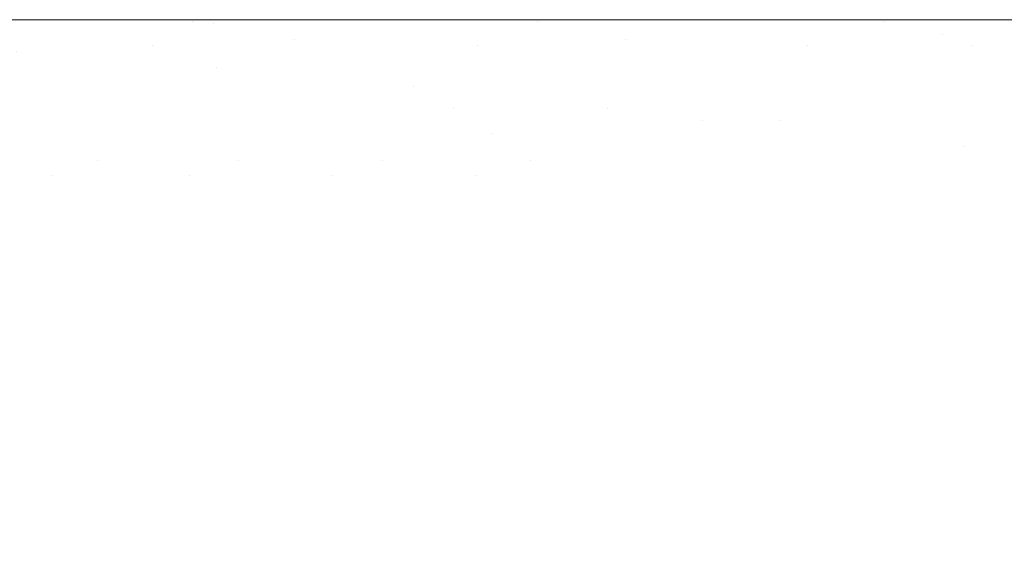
# Model space of a CAD drawing. Header units: centimetres. Extents: x -17.1 to 18.2, y 4.2 to 6.
# Tile 174 of 256: x -5.2489 to -5.2188, y 5.9843 to 6.0002. Entities that reach past the tile are written whole.
import ezdxf

# ---------------------------------------------------------------- set-up
doc = ezdxf.new("R2010")
doc.units = ezdxf.units.CM
doc.header["$LTSCALE"] = 2.54
doc.layers.add('Lucido design-1', color=7, linetype='Continuous')

# ---------------------------------------------------------------- blocks, each defined once
blk = doc.blocks.new('Gruppo-3-1')
at = {"color": 7, "linetype": 'Continuous', "lineweight": 9}
for points, invisible_edges in [([(18.147234, 6.000144, -2276.319046), (18.147234, 6.000212, -2276.32217), (-17.020308, 6.000212, -2276.32217), (-17.020308, 6.000144, -2276.319046)], 8), ([(-17.020308, 6.000212, -2276.32217), (6.292262, 6.000212, -2276.52217), (-5.165337, 6.000212, -2276.52217)], 9), ([(-5.165337, 6.000212, -2276.52217), (-5.16604, 6.000212, -2276.522173), (-17.020308, 6.000212, -2276.32217)], 10), ([(-5.16604, 6.000212, -2276.522173), (-5.16949, 6.000212, -2276.522268), (-17.020308, 6.000212, -2276.32217)], 10), ([(6.292262, 6.000212, -2276.52217), (-17.020308, 6.000212, -2276.32217), (18.147234, 6.000212, -2276.32217)], 9), ([(-17.020308, 6.000212, -2276.32217), (-5.173109, 6.000212, -2276.522515), (-5.173872, 6.000212, -2276.522598)], 9), ([(-5.16949, 6.000212, -2276.522268), (-5.173109, 6.000212, -2276.522515), (-17.020308, 6.000212, -2276.32217)], 10), ([(-5.173872, 6.000212, -2276.522598), (-5.176745, 6.000212, -2276.522913), (-17.020308, 6.000212, -2276.32217)], 10), ([(-5.176745, 6.000212, -2276.522913), (-5.180403, 6.000212, -2276.523468), (-17.020308, 6.000212, -2276.32217)], 10), ([(-5.180403, 6.000212, -2276.523468), (-5.184086, 6.000212, -2276.524184), (-17.020308, 6.000212, -2276.32217)], 10), ([(-5.184086, 6.000212, -2276.524184), (-5.1878, 6.000212, -2276.525067), (-17.020308, 6.000212, -2276.32217)], 10), ([(-5.1878, 6.000212, -2276.525067), (-5.191547, 6.000212, -2276.526125), (-17.020308, 6.000212, -2276.32217)], 10), ([(-5.191547, 6.000212, -2276.526125), (-5.195333, 6.000212, -2276.527366), (-17.020308, 6.000212, -2276.32217)], 10), ([(-5.195333, 6.000212, -2276.527366), (-5.19916, 6.000212, -2276.5288), (-17.020308, 6.000212, -2276.32217)], 10), ([(-5.19916, 6.000212, -2276.5288), (-5.203033, 6.000212, -2276.53044), (-17.020308, 6.000212, -2276.32217)], 10), ([(-5.203033, 6.000212, -2276.53044), (-5.206954, 6.000212, -2276.532298), (-17.020308, 6.000212, -2276.32217)], 10), ([(-5.206954, 6.000212, -2276.532298), (-5.210927, 6.000212, -2276.53439), (-17.020308, 6.000212, -2276.32217)], 10), ([(-5.210927, 6.000212, -2276.53439), (-5.214954, 6.000212, -2276.536732), (-17.020308, 6.000212, -2276.32217)], 10), ([(-5.214954, 6.000212, -2276.536732), (-5.219036, 6.000212, -2276.539343), (-17.020308, 6.000212, -2276.32217)], 10), ([(-5.219036, 6.000212, -2276.539343), (-5.223174, 6.000212, -2276.542244), (-17.020308, 6.000212, -2276.32217)], 10), ([(-5.223174, 6.000212, -2276.542244), (-5.227368, 6.000212, -2276.545457), (-17.020308, 6.000212, -2276.32217)], 10), ([(-5.227368, 6.000212, -2276.545457), (-5.231614, 6.000212, -2276.549008), (-17.020308, 6.000212, -2276.32217)], 10), ([(-5.231614, 6.000212, -2276.549008), (-5.235911, 6.000212, -2276.552922), (-17.020308, 6.000212, -2276.32217)], 10), ([(-5.235911, 6.000212, -2276.552922), (-5.240251, 6.000212, -2276.55723), (-17.020308, 6.000212, -2276.32217)], 10), ([(-5.240251, 6.000212, -2276.55723), (-5.244627, 6.000212, -2276.561961), (-17.020308, 6.000212, -2276.32217)], 10), ([(-5.244627, 6.000212, -2276.561961), (-5.244807, 6.000212, -2276.562174), (-5.249026, 6.000212, -2276.567147), (-17.020308, 6.000212, -2276.32217)], 12), ([(-5.262055, 6.000212, -2276.58552), (-5.25783, 6.000212, -2276.579006), (-5.24357, 6.000163, -2276.564669), (-5.264354, 6.0002, -2276.59169)], 14), ([(-5.24357, 6.000163, -2276.564669), (-5.263575, 6.000163, -2276.592717), (-5.264354, 6.0002, -2276.59169)], 11), ([(-5.24357, 6.000163, -2276.564669), (-5.25783, 6.000212, -2276.579006), (-5.253434, 6.000212, -2276.572819), (-5.249026, 6.000212, -2276.567147)], 9), ([(-5.249026, 6.000212, -2276.567147), (-5.244807, 6.000212, -2276.562174), (-5.24357, 6.000163, -2276.564669)], 10), ([(-5.24357, 6.000163, -2276.564669), (-5.244807, 6.000212, -2276.562174), (-5.244627, 6.000212, -2276.561961)], 9), ([(-5.244627, 6.000212, -2276.561961), (-5.240251, 6.000212, -2276.55723), (-5.233046, 6.000163, -2276.55392), (-5.24357, 6.000163, -2276.564669)], 14), ([(-5.240251, 6.000212, -2276.55723), (-5.235911, 6.000212, -2276.552922), (-5.233046, 6.000163, -2276.55392)], 10), ([(-5.233046, 6.000163, -2276.55392), (-5.235911, 6.000212, -2276.552922), (-5.231614, 6.000212, -2276.549008)], 9), ([(-5.231614, 6.000212, -2276.549008), (-5.227368, 6.000212, -2276.545457), (-5.222473, 6.000163, -2276.545203), (-5.233046, 6.000163, -2276.55392)], 14), ([(-5.227368, 6.000212, -2276.545457), (-5.223174, 6.000212, -2276.542244), (-5.222473, 6.000163, -2276.545203)], 10), ([(-5.222473, 6.000163, -2276.545203), (-5.223174, 6.000212, -2276.542244), (-5.219036, 6.000212, -2276.539343)], 9), ([(-5.219036, 6.000212, -2276.539343), (-5.214954, 6.000212, -2276.536732), (-5.212028, 6.000163, -2276.53835), (-5.222473, 6.000163, -2276.545203)], 14), ([(-17.020308, 6.000144, -2276.319046), (-17.020308, 6.000117, -2276.317808), (18.147234, 6.000117, -2276.317808), (18.147234, 6.000144, -2276.319046)], 10), ([(18.147234, 6.000117, -2276.317808), (-17.020308, 6.000117, -2276.317808), (-17.020308, 5.999831, -2276.313454), (18.147234, 5.999831, -2276.313454)], 5), ([(-5.262796, 6.000102, -2276.593744), (-5.263575, 6.000163, -2276.592717), (-5.24357, 6.000163, -2276.564669), (-5.24295, 6.000102, -2276.565918)], 15), ([(-5.262796, 6.000102, -2276.593744), (-5.24295, 6.000102, -2276.565918), (-5.252428, 6.000017, -2276.57987)], 11), ([(-5.24295, 6.000102, -2276.565918), (-5.24233, 6.000017, -2276.567165), (-5.252428, 6.000017, -2276.57987)], 11), ([(-5.251728, 5.999907, -2276.581014), (-5.252428, 6.000017, -2276.57987), (-5.24233, 6.000017, -2276.567165), (-5.241094, 5.999774, -2276.569654)], 15), ([(-5.241094, 5.999774, -2276.569654), (-5.25103, 5.999774, -2276.582155), (-5.251728, 5.999907, -2276.581014)], 11), ([(-5.24295, 6.000102, -2276.565918), (-5.24357, 6.000163, -2276.564669), (-5.233046, 6.000163, -2276.55392), (-5.231973, 6.000017, -2276.556586)], 15), ([(-5.231973, 6.000017, -2276.556586), (-5.24233, 6.000017, -2276.567165), (-5.24295, 6.000102, -2276.565918)], 11), ([(-5.241094, 5.999774, -2276.569654), (-5.24233, 6.000017, -2276.567165), (-5.231973, 6.000017, -2276.556586), (-5.230903, 5.999774, -2276.559244)], 15), ([(-5.222473, 6.000163, -2276.545203), (-5.221568, 6.000017, -2276.548007), (-5.231973, 6.000017, -2276.556586), (-5.233046, 6.000163, -2276.55392)], 15), ([(-5.230903, 5.999774, -2276.559244), (-5.231973, 6.000017, -2276.556586), (-5.221568, 6.000017, -2276.548007), (-5.220665, 5.999774, -2276.550803)], 15), ([(-5.212028, 6.000163, -2276.53835), (-5.211288, 6.000017, -2276.541262), (-5.221568, 6.000017, -2276.548007), (-5.222473, 6.000163, -2276.545203)], 15), ([(-5.220665, 5.999774, -2276.550803), (-5.221568, 6.000017, -2276.548007), (-5.211288, 6.000017, -2276.541262), (-5.21055, 5.999774, -2276.544167)], 15), ([(18.147234, 5.999831, -2276.313454), (-17.020308, 5.999831, -2276.313454), (-17.020308, 5.999356, -2276.309117), (18.147234, 5.999356, -2276.309117)], 5), ([(-5.250333, 5.999616, -2276.583294), (-5.25103, 5.999774, -2276.582155), (-5.241094, 5.999774, -2276.569654), (-5.240478, 5.999616, -2276.570894)], 15), ([(-5.244796, 5.999434, -2276.578017), (-5.250333, 5.999616, -2276.583294), (-5.240478, 5.999616, -2276.570894)], 11), ([(-5.244796, 5.999434, -2276.578017), (-5.249637, 5.999434, -2276.584429), (-5.250333, 5.999616, -2276.583294)], 11), ([(-5.240478, 5.999616, -2276.570894), (-5.239863, 5.999434, -2276.572131), (-5.244796, 5.999434, -2276.578017)], 11), ([(-5.240478, 5.999616, -2276.570894), (-5.241094, 5.999774, -2276.569654), (-5.230903, 5.999774, -2276.559244), (-5.23037, 5.999616, -2276.560569)], 15), ([(-5.234869, 5.999434, -2276.56676), (-5.240478, 5.999616, -2276.570894), (-5.23037, 5.999616, -2276.560569)], 11), ([(-5.234869, 5.999434, -2276.56676), (-5.239863, 5.999434, -2276.572131), (-5.240478, 5.999616, -2276.570894)], 11), ([(-5.23037, 5.999616, -2276.560569), (-5.229838, 5.999434, -2276.561891), (-5.234869, 5.999434, -2276.56676)], 11), ([(-5.224797, 5.999434, -2276.557506), (-5.230903, 5.999774, -2276.559244), (-5.220665, 5.999774, -2276.550803)], 11), ([(-5.23037, 5.999616, -2276.560569), (-5.230903, 5.999774, -2276.559244), (-5.224797, 5.999434, -2276.557506)], 11), ([(-5.224797, 5.999434, -2276.557506), (-5.229838, 5.999434, -2276.561891), (-5.23037, 5.999616, -2276.560569)], 11), ([(-5.220665, 5.999774, -2276.550803), (-5.219766, 5.999434, -2276.553587), (-5.224797, 5.999434, -2276.557506)], 11), ([(-5.21055, 5.999774, -2276.544167), (-5.209816, 5.999434, -2276.547058), (-5.219766, 5.999434, -2276.553587), (-5.220665, 5.999774, -2276.550803)], 15), ([(18.147234, 5.999356, -2276.309117), (-17.020308, 5.999356, -2276.309117), (-17.020308, 5.998693, -2276.304805), (18.147234, 5.998693, -2276.304805)], 5), ([(-5.248944, 5.999228, -2276.585562), (-5.249637, 5.999434, -2276.584429), (-5.244796, 5.999434, -2276.578017), (-5.243492, 5.998999, -2276.580384)], 15), ([(-5.244796, 5.999434, -2276.578017), (-5.239863, 5.999434, -2276.572131), (-5.23864, 5.998999, -2276.574594), (-5.243492, 5.998999, -2276.580384)], 15), ([(-5.233727, 5.998999, -2276.569312), (-5.23864, 5.998999, -2276.574594), (-5.239863, 5.999434, -2276.572131), (-5.234869, 5.999434, -2276.56676)], 15), ([(-5.234869, 5.999434, -2276.56676), (-5.229838, 5.999434, -2276.561891), (-5.228779, 5.998999, -2276.564522), (-5.233727, 5.998999, -2276.569312)], 15), ([(-5.223821, 5.998999, -2276.560209), (-5.228779, 5.998999, -2276.564522), (-5.229838, 5.999434, -2276.561891), (-5.224797, 5.999434, -2276.557506)], 15), ([(-5.224797, 5.999434, -2276.557506), (-5.219766, 5.999434, -2276.553587), (-5.218873, 5.998999, -2276.556354), (-5.223821, 5.998999, -2276.560209)], 15), ([(-5.213955, 5.998999, -2276.552936), (-5.219766, 5.999434, -2276.553587), (-5.209816, 5.999434, -2276.547058)], 11), ([(-5.213955, 5.998999, -2276.552936), (-5.218873, 5.998999, -2276.556354), (-5.219766, 5.999434, -2276.553587)], 11), ([(-5.248944, 5.999228, -2276.585562), (-5.248254, 5.998999, -2276.586691), (-5.252895, 5.998999, -2276.59352), (-5.253625, 5.999228, -2276.592449)], 15), ([(-5.252168, 5.998746, -2276.594588), (-5.252895, 5.998999, -2276.59352), (-5.248254, 5.998999, -2276.586691), (-5.247565, 5.998746, -2276.587815)], 15), ([(-5.243492, 5.998999, -2276.580384), (-5.248254, 5.998999, -2276.586691), (-5.248944, 5.999228, -2276.585562)], 11), ([(-5.247565, 5.998746, -2276.587815), (-5.248254, 5.998999, -2276.586691), (-5.243492, 5.998999, -2276.580384), (-5.242843, 5.998746, -2276.581561)], 15), ([(-5.242843, 5.998746, -2276.581561), (-5.243492, 5.998999, -2276.580384), (-5.23864, 5.998999, -2276.574594), (-5.237425, 5.99847, -2276.577039)], 15), ([(-5.232594, 5.99847, -2276.571844), (-5.237425, 5.99847, -2276.577039), (-5.23864, 5.998999, -2276.574594), (-5.233727, 5.998999, -2276.569312)], 15), ([(-5.233727, 5.998999, -2276.569312), (-5.228779, 5.998999, -2276.564522), (-5.227728, 5.99847, -2276.567134), (-5.232594, 5.99847, -2276.571844)], 15), ([(-5.222852, 5.99847, -2276.562893), (-5.227728, 5.99847, -2276.567134), (-5.228779, 5.998999, -2276.564522), (-5.223821, 5.998999, -2276.560209)], 15), ([(-5.223821, 5.998999, -2276.560209), (-5.218873, 5.998999, -2276.556354), (-5.217986, 5.99847, -2276.559102), (-5.222852, 5.99847, -2276.562893)], 15), ([(-5.21315, 5.99847, -2276.55574), (-5.217986, 5.99847, -2276.559102), (-5.218873, 5.998999, -2276.556354), (-5.213955, 5.998999, -2276.552936)], 15), ([(18.147234, 5.998693, -2276.304805), (-17.020308, 5.998693, -2276.304805), (-17.020308, 5.997842, -2276.300526), (18.147234, 5.997842, -2276.300526)], 5), ([(-5.247565, 5.998746, -2276.587815), (-5.24688, 5.99847, -2276.588935), (-5.251444, 5.99847, -2276.595652), (-5.252168, 5.998746, -2276.594588)], 15), ([(-5.242843, 5.998746, -2276.581561), (-5.242197, 5.99847, -2276.582733), (-5.24688, 5.99847, -2276.588935), (-5.247565, 5.998746, -2276.587815)], 15), ([(-5.237425, 5.99847, -2276.577039), (-5.242197, 5.99847, -2276.582733), (-5.242843, 5.998746, -2276.581561)], 11), ([(-5.250724, 5.99817, -2276.596711), (-5.251444, 5.99847, -2276.595652), (-5.24688, 5.99847, -2276.588935), (-5.246197, 5.99817, -2276.59005)], 15), ([(-5.246197, 5.99817, -2276.59005), (-5.24688, 5.99847, -2276.588935), (-5.242197, 5.99847, -2276.582733), (-5.241553, 5.99817, -2276.5839)], 15), ([(-5.241553, 5.99817, -2276.5839), (-5.242197, 5.99847, -2276.582733), (-5.237425, 5.99847, -2276.577039), (-5.236822, 5.99817, -2276.578254)], 15), ([(-5.236822, 5.99817, -2276.578254), (-5.237425, 5.99847, -2276.577039), (-5.232594, 5.99847, -2276.571844), (-5.231471, 5.997848, -2276.574355)], 15), ([(-5.232594, 5.99847, -2276.571844), (-5.227728, 5.99847, -2276.567134), (-5.226686, 5.997848, -2276.569723), (-5.231471, 5.997848, -2276.574355)], 15), ([(-5.221891, 5.997848, -2276.565553), (-5.226686, 5.997848, -2276.569723), (-5.227728, 5.99847, -2276.567134), (-5.222852, 5.99847, -2276.562893)], 15), ([(-5.222852, 5.99847, -2276.562893), (-5.217986, 5.99847, -2276.559102), (-5.217107, 5.997848, -2276.561825), (-5.221891, 5.997848, -2276.565553)], 15), ([(-5.246197, 5.99817, -2276.59005), (-5.245518, 5.997848, -2276.59116), (-5.250006, 5.997848, -2276.597765), (-5.250724, 5.99817, -2276.596711)], 15), ([(-5.241553, 5.99817, -2276.5839), (-5.240913, 5.997848, -2276.585062), (-5.245518, 5.997848, -2276.59116), (-5.246197, 5.99817, -2276.59005)], 15), ([(-5.236822, 5.99817, -2276.578254), (-5.236222, 5.997848, -2276.579463), (-5.240913, 5.997848, -2276.585062), (-5.241553, 5.99817, -2276.5839)], 15), ([(-5.231471, 5.997848, -2276.574355), (-5.236222, 5.997848, -2276.579463), (-5.236822, 5.99817, -2276.578254)], 11), ([(18.147234, 5.997842, -2276.300526), (-17.020308, 5.997842, -2276.300526), (-17.020308, 5.996805, -2276.296288), (18.147234, 5.996805, -2276.296288)], 5), ([(-5.249293, 5.997503, -2276.598814), (-5.250006, 5.997848, -2276.597765), (-5.245518, 5.997848, -2276.59116), (-5.244842, 5.997503, -2276.592265)], 15), ([(-5.244842, 5.997503, -2276.592265), (-5.245518, 5.997848, -2276.59116), (-5.240913, 5.997848, -2276.585062), (-5.240276, 5.997503, -2276.586217)], 15), ([(-5.240276, 5.997503, -2276.586217), (-5.240913, 5.997848, -2276.585062), (-5.236222, 5.997848, -2276.579463), (-5.235624, 5.997503, -2276.580666)], 15), ([(-5.235624, 5.997503, -2276.580666), (-5.236222, 5.997848, -2276.579463), (-5.231471, 5.997848, -2276.574355), (-5.230913, 5.997503, -2276.575601)], 15), ([(-5.231471, 5.997848, -2276.574355), (-5.226686, 5.997848, -2276.569723), (-5.225655, 5.997135, -2276.572286), (-5.228009, 5.997135, -2276.574505)], 15), ([(-5.230913, 5.997503, -2276.575601), (-5.231471, 5.997848, -2276.574355), (-5.228009, 5.997135, -2276.574505)], 11), ([(-5.22094, 5.997135, -2276.568186), (-5.225655, 5.997135, -2276.572286), (-5.226686, 5.997848, -2276.569723), (-5.221891, 5.997848, -2276.565553)], 15), ([(-5.221891, 5.997848, -2276.565553), (-5.217107, 5.997848, -2276.561825), (-5.216236, 5.997135, -2276.564521), (-5.22094, 5.997135, -2276.568186)], 15), ([(-5.249293, 5.997503, -2276.598814), (-5.248583, 5.997135, -2276.599856), (-5.252851, 5.997135, -2276.606849), (-5.253597, 5.997503, -2276.605865)], 15), ([(-5.244842, 5.997503, -2276.592265), (-5.24417, 5.997135, -2276.593363), (-5.248583, 5.997135, -2276.599856), (-5.249293, 5.997503, -2276.598814)], 15), ([(-5.240276, 5.997503, -2276.586217), (-5.239643, 5.997135, -2276.587367), (-5.24417, 5.997135, -2276.593363), (-5.244842, 5.997503, -2276.592265)], 15), ([(-5.235624, 5.997503, -2276.580666), (-5.23503, 5.997135, -2276.581862), (-5.239643, 5.997135, -2276.587367), (-5.240276, 5.997503, -2276.586217)], 15), ([(-5.235624, 5.997503, -2276.580666), (-5.230913, 5.997503, -2276.575601), (-5.230359, 5.997135, -2276.57684), (-5.2327, 5.997135, -2276.579292)], 15), ([(-5.2327, 5.997135, -2276.579292), (-5.23503, 5.997135, -2276.581862), (-5.235624, 5.997503, -2276.580666)], 11), ([(-5.228009, 5.997135, -2276.574505), (-5.230359, 5.997135, -2276.57684), (-5.230913, 5.997503, -2276.575601)], 11), ([(-5.252109, 5.996745, -2276.607826), (-5.252851, 5.997135, -2276.606849), (-5.248583, 5.997135, -2276.599856), (-5.247877, 5.996745, -2276.600893)], 15), ([(-5.247877, 5.996745, -2276.600893), (-5.248583, 5.997135, -2276.599856), (-5.24417, 5.997135, -2276.593363), (-5.243502, 5.996745, -2276.594455)], 15), ([(-5.243502, 5.996745, -2276.594455), (-5.24417, 5.997135, -2276.593363), (-5.239643, 5.997135, -2276.587367), (-5.239013, 5.996745, -2276.588509)], 15), ([(-5.239013, 5.996745, -2276.588509), (-5.239643, 5.997135, -2276.587367), (-5.23503, 5.997135, -2276.581862), (-5.234439, 5.996745, -2276.583052)], 15), ([(-5.234439, 5.996745, -2276.583052), (-5.23503, 5.997135, -2276.581862), (-5.2327, 5.997135, -2276.579292), (-5.231561, 5.996334, -2276.581706)], 15), ([(-5.2327, 5.997135, -2276.579292), (-5.230359, 5.997135, -2276.57684), (-5.22926, 5.996334, -2276.579296), (-5.231561, 5.996334, -2276.581706)], 15), ([(-5.22695, 5.996334, -2276.577001), (-5.22926, 5.996334, -2276.579296), (-5.230359, 5.997135, -2276.57684), (-5.228009, 5.997135, -2276.574505)], 15), ([(-5.228009, 5.997135, -2276.574505), (-5.225655, 5.997135, -2276.572286), (-5.224635, 5.996334, -2276.57482), (-5.22695, 5.996334, -2276.577001)], 15), ([(-5.225655, 5.997135, -2276.572286), (-5.22094, 5.997135, -2276.568186), (-5.22, 5.996334, -2276.570789), (-5.222318, 5.996334, -2276.572749)], 15), ([(-5.222318, 5.996334, -2276.572749), (-5.224635, 5.996334, -2276.57482), (-5.225655, 5.997135, -2276.572286)], 11), ([(-5.22, 5.996334, -2276.570789), (-5.22094, 5.997135, -2276.568186), (-5.216236, 5.997135, -2276.564521), (-5.215376, 5.996334, -2276.567185)], 15), ([(18.147234, 5.996805, -2276.296288), (-17.020308, 5.996805, -2276.296288), (-17.020308, 5.995584, -2276.292099), (18.147234, 5.995584, -2276.292099)], 5), ([(-5.247877, 5.996745, -2276.600893), (-5.247176, 5.996334, -2276.601924), (-5.251372, 5.996334, -2276.608798), (-5.252109, 5.996745, -2276.607826)], 15), ([(-5.243502, 5.996745, -2276.594455), (-5.242838, 5.996334, -2276.59554), (-5.247176, 5.996334, -2276.601924), (-5.247877, 5.996745, -2276.600893)], 15), ([(-5.239013, 5.996745, -2276.588509), (-5.238387, 5.996334, -2276.589645), (-5.242838, 5.996334, -2276.59554), (-5.243502, 5.996745, -2276.594455)], 15), ([(-5.234439, 5.996745, -2276.583052), (-5.233852, 5.996334, -2276.584234), (-5.238387, 5.996334, -2276.589645), (-5.239013, 5.996745, -2276.588509)], 15), ([(-5.231561, 5.996334, -2276.581706), (-5.233852, 5.996334, -2276.584234), (-5.234439, 5.996745, -2276.583052)], 11), ([(-5.250639, 5.9959, -2276.609763), (-5.251372, 5.996334, -2276.608798), (-5.247176, 5.996334, -2276.601924), (-5.246479, 5.9959, -2276.602947)], 15), ([(-5.246479, 5.9959, -2276.602947), (-5.247176, 5.996334, -2276.601924), (-5.242838, 5.996334, -2276.59554), (-5.242178, 5.9959, -2276.596618)], 15), ([(-5.242178, 5.9959, -2276.596618), (-5.242838, 5.996334, -2276.59554), (-5.238387, 5.996334, -2276.589645), (-5.237765, 5.9959, -2276.590773)], 15), ([(-5.237765, 5.9959, -2276.590773), (-5.238387, 5.996334, -2276.589645), (-5.233852, 5.996334, -2276.584234), (-5.233269, 5.9959, -2276.585408)], 15), ([(-5.233269, 5.9959, -2276.585408), (-5.233852, 5.996334, -2276.584234), (-5.231561, 5.996334, -2276.581706), (-5.230438, 5.995446, -2276.58409)], 15), ([(-5.231561, 5.996334, -2276.581706), (-5.22926, 5.996334, -2276.579296), (-5.228175, 5.995446, -2276.58172), (-5.230438, 5.995446, -2276.58409)], 15), ([(-5.225905, 5.995446, -2276.579464), (-5.228175, 5.995446, -2276.58172), (-5.22926, 5.996334, -2276.579296), (-5.22695, 5.996334, -2276.577001)], 15), ([(-5.22695, 5.996334, -2276.577001), (-5.224635, 5.996334, -2276.57482), (-5.223629, 5.995446, -2276.57732), (-5.225905, 5.995446, -2276.579464)], 15), ([(-5.221351, 5.995446, -2276.575285), (-5.223629, 5.995446, -2276.57732), (-5.224635, 5.996334, -2276.57482), (-5.222318, 5.996334, -2276.572749)], 15), ([(-5.222318, 5.996334, -2276.572749), (-5.22, 5.996334, -2276.570789), (-5.219073, 5.995446, -2276.573357), (-5.221351, 5.995446, -2276.575285)], 15), ([(-5.22, 5.996334, -2276.570789), (-5.215376, 5.996334, -2276.567185), (-5.214527, 5.995446, -2276.569815), (-5.216797, 5.995446, -2276.571535)], 15), ([(-5.216797, 5.995446, -2276.571535), (-5.219073, 5.995446, -2276.573357), (-5.22, 5.996334, -2276.570789)], 11), ([(-5.247869, 5.995446, -2276.607283), (-5.250639, 5.9959, -2276.609763), (-5.246479, 5.9959, -2276.602947)], 11), ([(-5.247869, 5.995446, -2276.607283), (-5.249912, 5.995446, -2276.610721), (-5.250639, 5.9959, -2276.609763)], 11), ([(-5.246479, 5.9959, -2276.602947), (-5.245787, 5.995446, -2276.603964), (-5.247869, 5.995446, -2276.607283)], 11), ([(-5.243671, 5.995446, -2276.600766), (-5.246479, 5.9959, -2276.602947), (-5.242178, 5.9959, -2276.596618)], 11), ([(-5.243671, 5.995446, -2276.600766), (-5.245787, 5.995446, -2276.603964), (-5.246479, 5.9959, -2276.602947)], 11), ([(-5.242178, 5.9959, -2276.596618), (-5.241522, 5.995446, -2276.597689), (-5.243671, 5.995446, -2276.600766)], 11), ([(-5.239347, 5.995446, -2276.594731), (-5.242178, 5.9959, -2276.596618), (-5.237765, 5.9959, -2276.590773)], 11), ([(-5.239347, 5.995446, -2276.594731), (-5.241522, 5.995446, -2276.597689), (-5.242178, 5.9959, -2276.596618)], 11), ([(-5.237765, 5.9959, -2276.590773), (-5.237147, 5.995446, -2276.591894), (-5.239347, 5.995446, -2276.594731)], 11), ([(-5.234927, 5.995446, -2276.589175), (-5.237765, 5.9959, -2276.590773), (-5.233269, 5.9959, -2276.585408)], 11), ([(-5.234927, 5.995446, -2276.589175), (-5.237147, 5.995446, -2276.591894), (-5.237765, 5.9959, -2276.590773)], 11), ([(-5.233269, 5.9959, -2276.585408), (-5.232689, 5.995446, -2276.586574), (-5.234927, 5.995446, -2276.589175)], 11), ([(-5.230438, 5.995446, -2276.58409), (-5.232689, 5.995446, -2276.586574), (-5.233269, 5.9959, -2276.585408)], 11), ([(18.147234, 5.995584, -2276.292099), (-17.020308, 5.995584, -2276.292099), (-17.020308, 5.994181, -2276.287968), (18.147234, 5.994181, -2276.287968)], 5), ([(-5.251912, 5.995446, -2276.61428), (-5.249912, 5.995446, -2276.610721), (-5.248473, 5.994473, -2276.612617), (-5.250439, 5.994473, -2276.616115)], 15), ([(-5.246465, 5.994473, -2276.609237), (-5.248473, 5.994473, -2276.612617), (-5.249912, 5.995446, -2276.610721), (-5.247869, 5.995446, -2276.607283)], 15), ([(-5.247869, 5.995446, -2276.607283), (-5.245787, 5.995446, -2276.603964), (-5.244419, 5.994473, -2276.605975), (-5.246465, 5.994473, -2276.609237)], 15), ([(-5.242338, 5.994473, -2276.602831), (-5.244419, 5.994473, -2276.605975), (-5.245787, 5.995446, -2276.603964), (-5.243671, 5.995446, -2276.600766)], 15), ([(-5.243671, 5.995446, -2276.600766), (-5.241522, 5.995446, -2276.597689), (-5.240226, 5.994473, -2276.599806), (-5.242338, 5.994473, -2276.602831)], 15), ([(-5.238088, 5.994473, -2276.596899), (-5.240226, 5.994473, -2276.599806), (-5.241522, 5.995446, -2276.597689), (-5.239347, 5.995446, -2276.594731)], 15), ([(-5.239347, 5.995446, -2276.594731), (-5.237147, 5.995446, -2276.591894), (-5.235926, 5.994473, -2276.59411), (-5.238088, 5.994473, -2276.596899)], 15), ([(-5.233743, 5.994473, -2276.591438), (-5.235926, 5.994473, -2276.59411), (-5.237147, 5.995446, -2276.591894), (-5.234927, 5.995446, -2276.589175)], 15), ([(-5.234927, 5.995446, -2276.589175), (-5.232689, 5.995446, -2276.586574), (-5.231544, 5.994473, -2276.588881), (-5.233743, 5.994473, -2276.591438)], 15), ([(-5.22933, 5.994473, -2276.586439), (-5.231544, 5.994473, -2276.588881), (-5.232689, 5.995446, -2276.586574), (-5.230438, 5.995446, -2276.58409)], 15), ([(-5.230438, 5.995446, -2276.58409), (-5.228175, 5.995446, -2276.58172), (-5.227106, 5.994473, -2276.58411), (-5.22933, 5.994473, -2276.586439)], 15), ([(-5.224874, 5.994473, -2276.581892), (-5.227106, 5.994473, -2276.58411), (-5.228175, 5.995446, -2276.58172), (-5.225905, 5.995446, -2276.579464)], 15), ([(-5.225905, 5.995446, -2276.579464), (-5.223629, 5.995446, -2276.57732), (-5.222637, 5.994473, -2276.579784), (-5.224874, 5.994473, -2276.581892)], 15), ([(-5.220398, 5.994473, -2276.577784), (-5.222637, 5.994473, -2276.579784), (-5.223629, 5.995446, -2276.57732), (-5.221351, 5.995446, -2276.575285)], 15), ([(-5.221351, 5.995446, -2276.575285), (-5.219073, 5.995446, -2276.573357), (-5.218159, 5.994473, -2276.575889), (-5.220398, 5.994473, -2276.577784)], 15), ([(-5.215922, 5.994473, -2276.574097), (-5.218159, 5.994473, -2276.575889), (-5.219073, 5.995446, -2276.573357), (-5.216797, 5.995446, -2276.571535)], 15), ([(-5.250439, 5.994473, -2276.616115), (-5.248473, 5.994473, -2276.612617), (-5.247057, 5.99342, -2276.614483), (-5.24899, 5.99342, -2276.617921)], 15), ([(-5.245083, 5.99342, -2276.611161), (-5.247057, 5.99342, -2276.614483), (-5.248473, 5.994473, -2276.612617), (-5.246465, 5.994473, -2276.609237)], 15), ([(-5.246465, 5.994473, -2276.609237), (-5.244419, 5.994473, -2276.605975), (-5.243072, 5.99342, -2276.607954), (-5.245083, 5.99342, -2276.611161)], 15), ([(-5.241026, 5.99342, -2276.604864), (-5.243072, 5.99342, -2276.607954), (-5.244419, 5.994473, -2276.605975), (-5.242338, 5.994473, -2276.602831)], 15), ([(-5.242338, 5.994473, -2276.602831), (-5.240226, 5.994473, -2276.599806), (-5.238951, 5.99342, -2276.60189), (-5.241026, 5.99342, -2276.604864)], 15), ([(-5.236849, 5.99342, -2276.599033), (-5.238951, 5.99342, -2276.60189), (-5.240226, 5.994473, -2276.599806), (-5.238088, 5.994473, -2276.596899)], 15), ([(-5.238088, 5.994473, -2276.596899), (-5.235926, 5.994473, -2276.59411), (-5.234723, 5.99342, -2276.596291), (-5.236849, 5.99342, -2276.599033)], 15), ([(-5.232578, 5.99342, -2276.593664), (-5.234723, 5.99342, -2276.596291), (-5.235926, 5.994473, -2276.59411), (-5.233743, 5.994473, -2276.591438)], 15), ([(-5.233743, 5.994473, -2276.591438), (-5.231544, 5.994473, -2276.588881), (-5.230416, 5.99342, -2276.591151), (-5.232578, 5.99342, -2276.593664)], 15), ([(-5.22824, 5.99342, -2276.588751), (-5.230416, 5.99342, -2276.591151), (-5.231544, 5.994473, -2276.588881), (-5.22933, 5.994473, -2276.586439)], 15), ([(-5.22933, 5.994473, -2276.586439), (-5.227106, 5.994473, -2276.58411), (-5.226054, 5.99342, -2276.586461), (-5.22824, 5.99342, -2276.588751)], 15), ([(-5.22386, 5.99342, -2276.584281), (-5.226054, 5.99342, -2276.586461), (-5.227106, 5.994473, -2276.58411), (-5.224874, 5.994473, -2276.581892)], 15), ([(-5.224874, 5.994473, -2276.581892), (-5.222637, 5.994473, -2276.579784), (-5.221661, 5.99342, -2276.582209), (-5.22386, 5.99342, -2276.584281)], 15), ([(-5.21946, 5.99342, -2276.580243), (-5.221661, 5.99342, -2276.582209), (-5.222637, 5.994473, -2276.579784), (-5.220398, 5.994473, -2276.577784)], 15), ([(-5.220398, 5.994473, -2276.577784), (-5.218159, 5.994473, -2276.575889), (-5.217259, 5.99342, -2276.57838), (-5.21946, 5.99342, -2276.580243)], 15), ([(18.147234, 5.994181, -2276.287968), (-17.020308, 5.994181, -2276.287968), (-17.020308, 5.9926, -2276.283902), (18.147234, 5.9926, -2276.283902)], 5), ([(-5.247565, 5.992287, -2276.619697), (-5.249421, 5.992287, -2276.623189), (-5.250877, 5.99342, -2276.621474), (-5.24899, 5.99342, -2276.617921)], 15), ([(-5.24899, 5.99342, -2276.617921), (-5.247057, 5.99342, -2276.614483), (-5.245666, 5.992287, -2276.616317), (-5.247565, 5.992287, -2276.619697)], 15), ([(-5.243725, 5.992287, -2276.613051), (-5.245666, 5.992287, -2276.616317), (-5.247057, 5.99342, -2276.614483), (-5.245083, 5.99342, -2276.611161)], 15), ([(-5.245083, 5.99342, -2276.611161), (-5.243072, 5.99342, -2276.607954), (-5.241748, 5.992287, -2276.609899), (-5.243725, 5.992287, -2276.613051)], 15), ([(-5.239738, 5.992287, -2276.606862), (-5.241748, 5.992287, -2276.609899), (-5.243072, 5.99342, -2276.607954), (-5.241026, 5.99342, -2276.604864)], 15), ([(-5.241026, 5.99342, -2276.604864), (-5.238951, 5.99342, -2276.60189), (-5.237697, 5.992287, -2276.603939), (-5.239738, 5.992287, -2276.606862)], 15), ([(-5.235631, 5.992287, -2276.60113), (-5.237697, 5.992287, -2276.603939), (-5.238951, 5.99342, -2276.60189), (-5.236849, 5.99342, -2276.599033)], 15), ([(-5.236849, 5.99342, -2276.599033), (-5.234723, 5.99342, -2276.596291), (-5.233542, 5.992287, -2276.598435), (-5.235631, 5.992287, -2276.60113)], 15), ([(-5.231433, 5.992287, -2276.595852), (-5.233542, 5.992287, -2276.598435), (-5.234723, 5.99342, -2276.596291), (-5.232578, 5.99342, -2276.593664)], 15), ([(-5.232578, 5.99342, -2276.593664), (-5.230416, 5.99342, -2276.591151), (-5.229308, 5.992287, -2276.593382), (-5.231433, 5.992287, -2276.595852)], 15), ([(-5.227169, 5.992287, -2276.591023), (-5.229308, 5.992287, -2276.593382), (-5.230416, 5.99342, -2276.591151), (-5.22824, 5.99342, -2276.588751)], 15), ([(-5.22824, 5.99342, -2276.588751), (-5.226054, 5.99342, -2276.586461), (-5.22502, 5.992287, -2276.588772), (-5.227169, 5.992287, -2276.591023)], 15), ([(-5.222864, 5.992287, -2276.586629), (-5.22502, 5.992287, -2276.588772), (-5.226054, 5.99342, -2276.586461), (-5.22386, 5.99342, -2276.584281)], 15), ([(-5.22386, 5.99342, -2276.584281), (-5.221661, 5.99342, -2276.582209), (-5.220702, 5.992287, -2276.584592), (-5.222864, 5.992287, -2276.586629)], 15), ([(-5.218539, 5.992287, -2276.58266), (-5.220702, 5.992287, -2276.584592), (-5.221661, 5.99342, -2276.582209), (-5.21946, 5.99342, -2276.580243)], 15), ([(-5.21946, 5.99342, -2276.580243), (-5.217259, 5.99342, -2276.57838), (-5.216375, 5.992287, -2276.580829), (-5.218539, 5.992287, -2276.58266)], 15), ([(18.147234, 5.990843, -2276.279908), (18.147234, 5.9926, -2276.283902), (-17.020308, 5.9926, -2276.283902), (-17.020308, 5.99167, -2276.281789)], 10), ([(-5.251228, 5.992287, -2276.626793), (-5.249421, 5.992287, -2276.623189), (-5.247991, 5.991079, -2276.624872), (-5.249768, 5.991079, -2276.628414)], 15), ([(-5.246167, 5.991079, -2276.621439), (-5.247991, 5.991079, -2276.624872), (-5.249421, 5.992287, -2276.623189), (-5.247565, 5.992287, -2276.619697)], 15), ([(-5.247565, 5.992287, -2276.619697), (-5.245666, 5.992287, -2276.616317), (-5.2443, 5.991079, -2276.618117), (-5.246167, 5.991079, -2276.621439)], 15), ([(-5.242393, 5.991079, -2276.614906), (-5.2443, 5.991079, -2276.618117), (-5.245666, 5.992287, -2276.616317), (-5.243725, 5.992287, -2276.613051)], 15), ([(-5.243725, 5.992287, -2276.613051), (-5.241748, 5.992287, -2276.609899), (-5.240449, 5.991079, -2276.611808), (-5.242393, 5.991079, -2276.614906)], 15), ([(-5.238473, 5.991079, -2276.608822), (-5.240449, 5.991079, -2276.611808), (-5.241748, 5.992287, -2276.609899), (-5.239738, 5.992287, -2276.606862)], 15), ([(-5.239738, 5.992287, -2276.606862), (-5.237697, 5.992287, -2276.603939), (-5.236467, 5.991079, -2276.605949), (-5.238473, 5.991079, -2276.608822)], 15), ([(-5.234436, 5.991079, -2276.603188), (-5.236467, 5.991079, -2276.605949), (-5.237697, 5.992287, -2276.603939), (-5.235631, 5.992287, -2276.60113)], 15), ([(-5.235631, 5.992287, -2276.60113), (-5.233542, 5.992287, -2276.598435), (-5.232382, 5.991079, -2276.600538), (-5.234436, 5.991079, -2276.603188)], 15), ([(-5.230309, 5.991079, -2276.598), (-5.232382, 5.991079, -2276.600538), (-5.233542, 5.992287, -2276.598435), (-5.231433, 5.992287, -2276.595852)], 15), ([(-5.231433, 5.992287, -2276.595852), (-5.229308, 5.992287, -2276.593382), (-5.22822, 5.991079, -2276.595572), (-5.230309, 5.991079, -2276.598)], 15), ([(-5.226118, 5.991079, -2276.593252), (-5.22822, 5.991079, -2276.595572), (-5.229308, 5.992287, -2276.593382), (-5.227169, 5.992287, -2276.591023)], 15), ([(-5.227169, 5.992287, -2276.591023), (-5.22502, 5.992287, -2276.588772), (-5.224006, 5.991079, -2276.59104), (-5.226118, 5.991079, -2276.593252)], 15), ([(-5.221886, 5.991079, -2276.588934), (-5.224006, 5.991079, -2276.59104), (-5.22502, 5.992287, -2276.588772), (-5.222864, 5.992287, -2276.586629)], 15), ([(-5.222864, 5.992287, -2276.586629), (-5.220702, 5.992287, -2276.584592), (-5.219761, 5.991079, -2276.586931), (-5.221886, 5.991079, -2276.588934)], 15), ([(-5.217634, 5.991079, -2276.585031), (-5.219761, 5.991079, -2276.586931), (-5.220702, 5.992287, -2276.584592), (-5.218539, 5.992287, -2276.58266)], 15), ([(-17.020308, 5.99167, -2276.281789), (-17.020308, 5.990843, -2276.279908), (18.147234, 5.990843, -2276.279908)], 10), ([(-5.248337, 5.989798, -2276.630003), (-5.250034, 5.989798, -2276.633592), (-5.251494, 5.991079, -2276.632064), (-5.249768, 5.991079, -2276.628414)], 15), ([(-5.249768, 5.991079, -2276.628414), (-5.247991, 5.991079, -2276.624872), (-5.24659, 5.989798, -2276.626521), (-5.248337, 5.989798, -2276.630003)], 15), ([(-5.244797, 5.989798, -2276.623146), (-5.24659, 5.989798, -2276.626521), (-5.247991, 5.991079, -2276.624872), (-5.246167, 5.991079, -2276.621439)], 15), ([(-5.246167, 5.991079, -2276.621439), (-5.2443, 5.991079, -2276.618117), (-5.242962, 5.989798, -2276.61988), (-5.244797, 5.989798, -2276.623146)], 15), ([(-5.241087, 5.989798, -2276.616724), (-5.242962, 5.989798, -2276.61988), (-5.2443, 5.991079, -2276.618117), (-5.242393, 5.991079, -2276.614906)], 15), ([(-5.242393, 5.991079, -2276.614906), (-5.240449, 5.991079, -2276.611808), (-5.239176, 5.989798, -2276.613678), (-5.241087, 5.989798, -2276.616724)], 15), ([(-5.237233, 5.989798, -2276.610743), (-5.239176, 5.989798, -2276.613678), (-5.240449, 5.991079, -2276.611808), (-5.238473, 5.991079, -2276.608822)], 15), ([(-5.238473, 5.991079, -2276.608822), (-5.236467, 5.991079, -2276.605949), (-5.235262, 5.989798, -2276.607918), (-5.237233, 5.989798, -2276.610743)], 15), ([(-5.233265, 5.989798, -2276.605204), (-5.235262, 5.989798, -2276.607918), (-5.236467, 5.991079, -2276.605949), (-5.234436, 5.991079, -2276.603188)], 15), ([(-5.234436, 5.991079, -2276.603188), (-5.232382, 5.991079, -2276.600538), (-5.231246, 5.989798, -2276.6026), (-5.233265, 5.989798, -2276.605204)], 15), ([(-5.229208, 5.989798, -2276.600104), (-5.231246, 5.989798, -2276.6026), (-5.232382, 5.991079, -2276.600538), (-5.230309, 5.991079, -2276.598)], 15), ([(-5.230309, 5.991079, -2276.598), (-5.22822, 5.991079, -2276.595572), (-5.227154, 5.989798, -2276.597717), (-5.229208, 5.989798, -2276.600104)], 15), ([(-5.225088, 5.989798, -2276.595437), (-5.227154, 5.989798, -2276.597717), (-5.22822, 5.991079, -2276.595572), (-5.226118, 5.991079, -2276.593252)], 15), ([(-5.226118, 5.991079, -2276.593252), (-5.224006, 5.991079, -2276.59104), (-5.223011, 5.989798, -2276.593262), (-5.225088, 5.989798, -2276.595437)], 15), ([(-5.220927, 5.989798, -2276.591192), (-5.223011, 5.989798, -2276.593262), (-5.224006, 5.991079, -2276.59104), (-5.221886, 5.991079, -2276.588934)], 15), ([(-5.221886, 5.991079, -2276.588934), (-5.219761, 5.991079, -2276.586931), (-5.218839, 5.989798, -2276.589223), (-5.220927, 5.989798, -2276.591192)], 15), ([(-5.216748, 5.989798, -2276.587356), (-5.218839, 5.989798, -2276.589223), (-5.219761, 5.991079, -2276.586931), (-5.217634, 5.991079, -2276.585031)], 15), ([(18.147234, 5.988913, -2276.275995), (18.147234, 5.990843, -2276.279908), (-17.020308, 5.990843, -2276.279908), (-17.020308, 5.989777, -2276.277746)], 10), ([(-17.020308, 5.989777, -2276.277746), (-17.020308, 5.988913, -2276.275995), (18.147234, 5.988913, -2276.275995)], 10), ([(-5.251676, 5.989798, -2276.637284), (-5.250034, 5.989798, -2276.633592), (-5.248605, 5.988447, -2276.635086), (-5.250219, 5.988447, -2276.638716)], 15), ([(-5.246937, 5.988447, -2276.631558), (-5.248605, 5.988447, -2276.635086), (-5.250034, 5.989798, -2276.633592), (-5.248337, 5.989798, -2276.630003)], 15), ([(-5.248337, 5.989798, -2276.630003), (-5.24659, 5.989798, -2276.626521), (-5.24522, 5.988447, -2276.628135), (-5.246937, 5.988447, -2276.631558)], 15), ([(-5.243457, 5.988447, -2276.624817), (-5.24522, 5.988447, -2276.628135), (-5.24659, 5.989798, -2276.626521), (-5.244797, 5.989798, -2276.623146)], 15), ([(-5.244797, 5.989798, -2276.623146), (-5.242962, 5.989798, -2276.61988), (-5.241652, 5.988447, -2276.621606), (-5.243457, 5.988447, -2276.624817)], 15), ([(-5.239809, 5.988447, -2276.618503), (-5.241652, 5.988447, -2276.621606), (-5.242962, 5.989798, -2276.61988), (-5.241087, 5.989798, -2276.616724)], 15), ([(-5.241087, 5.989798, -2276.616724), (-5.239176, 5.989798, -2276.613678), (-5.23793, 5.988447, -2276.615509), (-5.239809, 5.988447, -2276.618503)], 15), ([(-5.23602, 5.988447, -2276.612623), (-5.23793, 5.988447, -2276.615509), (-5.239176, 5.989798, -2276.613678), (-5.237233, 5.989798, -2276.610743)], 15), ([(-5.237233, 5.989798, -2276.610743), (-5.235262, 5.989798, -2276.607918), (-5.234082, 5.988447, -2276.609846), (-5.23602, 5.988447, -2276.612623)], 15), ([(-5.232119, 5.988447, -2276.607178), (-5.234082, 5.988447, -2276.609846), (-5.235262, 5.989798, -2276.607918), (-5.233265, 5.989798, -2276.605204)], 15), ([(-5.233265, 5.989798, -2276.605204), (-5.231246, 5.989798, -2276.6026), (-5.230134, 5.988447, -2276.604617), (-5.232119, 5.988447, -2276.607178)], 15), ([(-5.22813, 5.988447, -2276.602164), (-5.230134, 5.988447, -2276.604617), (-5.231246, 5.989798, -2276.6026), (-5.229208, 5.989798, -2276.600104)], 15), ([(-5.229208, 5.989798, -2276.600104), (-5.227154, 5.989798, -2276.597717), (-5.226111, 5.988447, -2276.599817), (-5.22813, 5.988447, -2276.602164)], 15), ([(-5.22408, 5.988447, -2276.597575), (-5.226111, 5.988447, -2276.599817), (-5.227154, 5.989798, -2276.597717), (-5.225088, 5.989798, -2276.595437)], 15), ([(-5.225088, 5.989798, -2276.595437), (-5.223011, 5.989798, -2276.593262), (-5.222038, 5.988447, -2276.595437), (-5.22408, 5.988447, -2276.597575)], 15), ([(-5.219989, 5.988447, -2276.593402), (-5.222038, 5.988447, -2276.595437), (-5.223011, 5.989798, -2276.593262), (-5.220927, 5.989798, -2276.591192)], 15), ([(-5.220927, 5.989798, -2276.591192), (-5.218839, 5.989798, -2276.589223), (-5.217936, 5.988447, -2276.591467), (-5.219989, 5.988447, -2276.593402)], 15), ([(-5.21588, 5.988447, -2276.58963), (-5.217936, 5.988447, -2276.591467), (-5.218839, 5.989798, -2276.589223), (-5.216748, 5.989798, -2276.587356)], 15), ([(18.147234, 5.986815, -2276.27217), (18.147234, 5.988913, -2276.275995), (-17.020308, 5.988913, -2276.275995), (-17.020308, 5.987727, -2276.273832)], 10), ([(-5.248796, 5.987031, -2276.640116), (-5.250328, 5.987031, -2276.643784), (-5.251778, 5.988447, -2276.642447), (-5.250219, 5.988447, -2276.638716)], 15), ([(-5.250219, 5.988447, -2276.638716), (-5.248605, 5.988447, -2276.635086), (-5.247208, 5.987031, -2276.636546), (-5.248796, 5.987031, -2276.640116)], 15), ([(-5.245568, 5.987031, -2276.633078), (-5.247208, 5.987031, -2276.636546), (-5.248605, 5.988447, -2276.635086), (-5.246937, 5.988447, -2276.631558)], 15), ([(-5.246937, 5.988447, -2276.631558), (-5.24522, 5.988447, -2276.628135), (-5.24388, 5.987031, -2276.629712), (-5.245568, 5.987031, -2276.633078)], 15), ([(-5.242147, 5.987031, -2276.626449), (-5.24388, 5.987031, -2276.629712), (-5.24522, 5.988447, -2276.628135), (-5.243457, 5.988447, -2276.624817)], 15), ([(-5.243457, 5.988447, -2276.624817), (-5.241652, 5.988447, -2276.621606), (-5.240372, 5.987031, -2276.623292), (-5.242147, 5.987031, -2276.626449)], 15), ([(-5.23856, 5.987031, -2276.620242), (-5.240372, 5.987031, -2276.623292), (-5.241652, 5.988447, -2276.621606), (-5.239809, 5.988447, -2276.618503)], 15), ([(-5.239809, 5.988447, -2276.618503), (-5.23793, 5.988447, -2276.615509), (-5.236713, 5.987031, -2276.617297), (-5.23856, 5.987031, -2276.620242)], 15), ([(-5.234835, 5.987031, -2276.61446), (-5.236713, 5.987031, -2276.617297), (-5.23793, 5.988447, -2276.615509), (-5.23602, 5.988447, -2276.612623)], 15), ([(-5.23602, 5.988447, -2276.612623), (-5.234082, 5.988447, -2276.609846), (-5.232929, 5.987031, -2276.61173), (-5.234835, 5.987031, -2276.61446)], 15), ([(-5.230999, 5.987031, -2276.609106), (-5.232929, 5.987031, -2276.61173), (-5.234082, 5.988447, -2276.609846), (-5.232119, 5.988447, -2276.607178)], 15), ([(-5.232119, 5.988447, -2276.607178), (-5.230134, 5.988447, -2276.604617), (-5.229047, 5.987031, -2276.606589), (-5.230999, 5.987031, -2276.609106)], 15), ([(-5.227077, 5.987031, -2276.604176), (-5.229047, 5.987031, -2276.606589), (-5.230134, 5.988447, -2276.604617), (-5.22813, 5.988447, -2276.602164)], 15), ([(-5.22813, 5.988447, -2276.602164), (-5.226111, 5.988447, -2276.599817), (-5.225092, 5.987031, -2276.601869), (-5.227077, 5.987031, -2276.604176)], 15), ([(-5.223095, 5.987031, -2276.599665), (-5.225092, 5.987031, -2276.601869), (-5.226111, 5.988447, -2276.599817), (-5.22408, 5.988447, -2276.597575)], 15), ([(-5.22408, 5.988447, -2276.597575), (-5.222038, 5.988447, -2276.595437), (-5.221087, 5.987031, -2276.597563), (-5.223095, 5.987031, -2276.599665)], 15), ([(-5.219073, 5.987031, -2276.595561), (-5.221087, 5.987031, -2276.597563), (-5.222038, 5.988447, -2276.595437), (-5.219989, 5.988447, -2276.593402)], 15), ([(-5.219989, 5.988447, -2276.593402), (-5.217936, 5.988447, -2276.591467), (-5.217054, 5.987031, -2276.593658), (-5.219073, 5.987031, -2276.595561)], 15), ([(18.147234, 5.986815, -2276.27217), (-17.020308, 5.987727, -2276.273832), (-17.020308, 5.987023, -2276.27255)], 9), ([(-17.020308, 5.987023, -2276.27255), (-17.020308, 5.986815, -2276.27217), (18.147234, 5.986815, -2276.27217)], 10), ([(-5.247407, 5.985551, -2276.641482), (-5.248914, 5.985551, -2276.645089), (-5.250328, 5.987031, -2276.643784), (-5.248796, 5.987031, -2276.640116)], 15), ([(-5.248796, 5.987031, -2276.640116), (-5.247208, 5.987031, -2276.636546), (-5.245845, 5.985551, -2276.637972), (-5.247407, 5.985551, -2276.641482)], 15), ([(-5.244233, 5.985551, -2276.634561), (-5.245845, 5.985551, -2276.637972), (-5.247208, 5.987031, -2276.636546), (-5.245568, 5.987031, -2276.633078)], 15), ([(-5.245568, 5.987031, -2276.633078), (-5.24388, 5.987031, -2276.629712), (-5.242573, 5.985551, -2276.63125), (-5.244233, 5.985551, -2276.634561)], 15), ([(-5.240868, 5.985551, -2276.628043), (-5.242573, 5.985551, -2276.63125), (-5.24388, 5.987031, -2276.629712), (-5.242147, 5.987031, -2276.626449)], 15), ([(-5.242147, 5.987031, -2276.626449), (-5.240372, 5.987031, -2276.623292), (-5.239123, 5.985551, -2276.624938), (-5.240868, 5.985551, -2276.628043)], 15), ([(-5.237341, 5.985551, -2276.621938), (-5.239123, 5.985551, -2276.624938), (-5.240372, 5.987031, -2276.623292), (-5.23856, 5.987031, -2276.620242)], 15), ([(-5.23856, 5.987031, -2276.620242), (-5.236713, 5.987031, -2276.617297), (-5.235525, 5.985551, -2276.619043), (-5.237341, 5.985551, -2276.621938)], 15), ([(-5.233678, 5.985551, -2276.616253), (-5.235525, 5.985551, -2276.619043), (-5.236713, 5.987031, -2276.617297), (-5.234835, 5.987031, -2276.61446)], 15), ([(-5.234835, 5.987031, -2276.61446), (-5.232929, 5.987031, -2276.61173), (-5.231804, 5.985551, -2276.613568), (-5.233678, 5.985551, -2276.616253)], 15), ([(-5.229906, 5.985551, -2276.610988), (-5.231804, 5.985551, -2276.613568), (-5.232929, 5.987031, -2276.61173), (-5.230999, 5.987031, -2276.609106)], 15), ([(-5.230999, 5.987031, -2276.609106), (-5.229047, 5.987031, -2276.606589), (-5.227987, 5.985551, -2276.608512), (-5.229906, 5.985551, -2276.610988)], 15), ([(-5.22605, 5.985551, -2276.60614), (-5.227987, 5.985551, -2276.608512), (-5.229047, 5.987031, -2276.606589), (-5.227077, 5.987031, -2276.604176)], 15), ([(-5.227077, 5.987031, -2276.604176), (-5.225092, 5.987031, -2276.601869), (-5.224098, 5.985551, -2276.603871), (-5.22605, 5.985551, -2276.60614)], 15), ([(-5.222133, 5.985551, -2276.601704), (-5.224098, 5.985551, -2276.603871), (-5.225092, 5.987031, -2276.601869), (-5.223095, 5.987031, -2276.599665)], 15), ([(-5.223095, 5.987031, -2276.599665), (-5.221087, 5.987031, -2276.597563), (-5.220159, 5.985551, -2276.599637), (-5.222133, 5.985551, -2276.601704)], 15), ([(-5.218178, 5.985551, -2276.597668), (-5.220159, 5.985551, -2276.599637), (-5.221087, 5.987031, -2276.597563), (-5.219073, 5.987031, -2276.595561)], 15), ([(-5.219073, 5.987031, -2276.595561), (-5.217054, 5.987031, -2276.593658), (-5.216193, 5.985551, -2276.595798), (-5.218178, 5.985551, -2276.597668)], 15), ([(18.147234, 5.984551, -2276.26844), (18.147234, 5.986815, -2276.27217), (-17.020308, 5.986815, -2276.27217), (-17.020308, 5.986284, -2276.271296)], 10), ([(-17.020308, 5.986284, -2276.271296), (-17.020308, 5.985531, -2276.270055), (18.147234, 5.984551, -2276.26844)], 10), ([(-17.020308, 5.985531, -2276.270055), (-17.020308, 5.984551, -2276.26844), (18.147234, 5.984551, -2276.26844)], 10), ([(-5.250362, 5.985551, -2276.64879), (-5.248914, 5.985551, -2276.645089), (-5.247535, 5.984013, -2276.64636), (-5.24896, 5.984013, -2276.65)], 15), ([(-5.246053, 5.984013, -2276.642813), (-5.247535, 5.984013, -2276.64636), (-5.248914, 5.985551, -2276.645089), (-5.247407, 5.985551, -2276.641482)], 15), ([(-5.247407, 5.985551, -2276.641482), (-5.245845, 5.985551, -2276.637972), (-5.244517, 5.984013, -2276.63936), (-5.246053, 5.984013, -2276.642813)], 15), ([(-5.242931, 5.984013, -2276.636006), (-5.244517, 5.984013, -2276.63936), (-5.245845, 5.985551, -2276.637972), (-5.244233, 5.985551, -2276.634561)], 15), ([(-5.244233, 5.985551, -2276.634561), (-5.242573, 5.985551, -2276.63125), (-5.241299, 5.984013, -2276.63275), (-5.242931, 5.984013, -2276.636006)], 15), ([(-5.239622, 5.984013, -2276.629595), (-5.241299, 5.984013, -2276.63275), (-5.242573, 5.985551, -2276.63125), (-5.240868, 5.985551, -2276.628043)], 15), ([(-5.240868, 5.985551, -2276.628043), (-5.239123, 5.985551, -2276.624938), (-5.237906, 5.984013, -2276.626542), (-5.239622, 5.984013, -2276.629595)], 15), ([(-5.236153, 5.984013, -2276.623591), (-5.237906, 5.984013, -2276.626542), (-5.239123, 5.985551, -2276.624938), (-5.237341, 5.985551, -2276.621938)], 15), ([(-5.237341, 5.985551, -2276.621938), (-5.235525, 5.985551, -2276.619043), (-5.234367, 5.984013, -2276.620744), (-5.236153, 5.984013, -2276.623591)], 15), ([(-5.232551, 5.984013, -2276.618), (-5.234367, 5.984013, -2276.620744), (-5.235525, 5.985551, -2276.619043), (-5.233678, 5.985551, -2276.616253)], 15), ([(-5.233678, 5.985551, -2276.616253), (-5.231804, 5.985551, -2276.613568), (-5.230708, 5.984013, -2276.615359), (-5.232551, 5.984013, -2276.618)], 15), ([(-5.228841, 5.984013, -2276.612822), (-5.230708, 5.984013, -2276.615359), (-5.231804, 5.985551, -2276.613568), (-5.229906, 5.985551, -2276.610988)], 15), ([(-5.229906, 5.985551, -2276.610988), (-5.227987, 5.985551, -2276.608512), (-5.226953, 5.984013, -2276.610387), (-5.228841, 5.984013, -2276.612822)], 15), ([(-5.225048, 5.984013, -2276.608054), (-5.226953, 5.984013, -2276.610387), (-5.227987, 5.985551, -2276.608512), (-5.22605, 5.985551, -2276.60614)], 15), ([(-5.22605, 5.985551, -2276.60614), (-5.224098, 5.985551, -2276.603871), (-5.223128, 5.984013, -2276.605823), (-5.225048, 5.984013, -2276.608054)], 15), ([(-5.221196, 5.984013, -2276.603691), (-5.223128, 5.984013, -2276.605823), (-5.224098, 5.985551, -2276.603871), (-5.222133, 5.985551, -2276.601704)], 15), ([(-5.222133, 5.985551, -2276.601704), (-5.220159, 5.985551, -2276.599637), (-5.219255, 5.984013, -2276.601658), (-5.221196, 5.984013, -2276.603691)], 15), ([(-5.217307, 5.984013, -2276.599722), (-5.219255, 5.984013, -2276.601658), (-5.220159, 5.985551, -2276.599637), (-5.218178, 5.985551, -2276.597668)], 15), ([(18.147234, 5.982127, -2276.264812), (18.147234, 5.984551, -2276.26844), (-17.020308, 5.984551, -2276.26844), (-17.020308, 5.983203, -2276.266422)], 10)]:
    blk.add_3dface(points, dxfattribs=dict(at, invisible_edges=invisible_edges))
blk = doc.blocks.new('Gruppo-4-1')
at = {"color": 7}
blk.add_blockref('Gruppo-3-1', (0, 0), dxfattribs=at)

msp = doc.modelspace()

# ---------------------------------------------------------------- block references
at = {"layer": 'Lucido design-1', "color": 7}
msp.add_blockref('Gruppo-4-1', (0, 0), dxfattribs=at)

doc.saveas('drawing.dxf')
